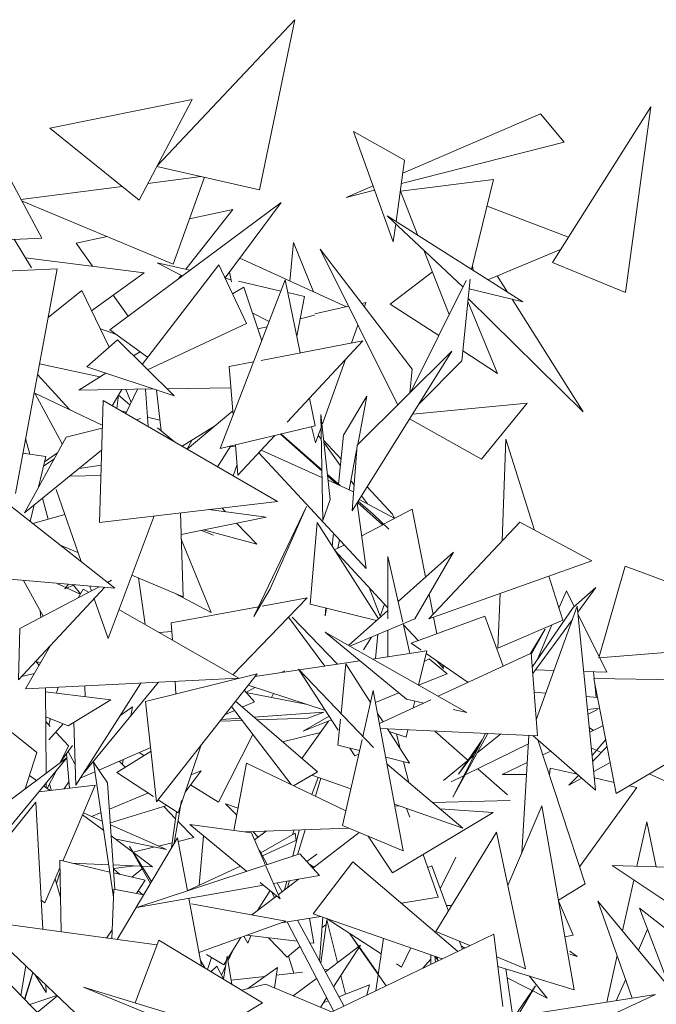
# Model space of a CAD drawing. Header units: metres. Extents: x -14.5 to 13.1, y -18.9 to 3.3.
# Tile 134 of 216: x 10.112 to 10.25, y 2.555 to 2.769. Entities that reach past the tile are written whole.
import ezdxf

# ---------------------------------------------------------------- set-up
doc = ezdxf.new("R2010")
doc.units = ezdxf.units.M
doc.layers.add('G-IMPT', color=7, linetype='Continuous', lineweight=5)
doc.layers.add('L-PLNT', color=7, linetype='Continuous', lineweight=5, true_color=0x005900)

# ---------------------------------------------------------------- blocks, each defined once
blk = doc.blocks.new('ÁRVORES ORNAMENTAIS - Pequeno e Médio Porte - Ipê-roxo-2940656-CORTE_CALÇADA')
at = {"layer": 'G-IMPT', "color": 253, "true_color": 0xaaaaaa}
for p, q in [((6.46139, 2.73698), (6.49124, 2.76869)), ((6.49124, 2.76869), (6.48357, 2.73177)), ((6.46895, 2.75134), (6.43809, 2.74516)), ((6.45746, 2.72953), (6.46895, 2.75134)), ((6.54714, 2.71601), (6.56849, 2.7498)), ((6.56849, 2.7498), (6.56297, 2.70952)), ((6.51469, 2.73541), (6.54458, 2.74825)), ((6.5497, 2.74211), (6.54458, 2.74825)), ((6.45746, 2.72953), (6.43809, 2.74516)), ((6.51261, 2.72051), (6.50397, 2.74443)), ((6.50397, 2.74443), (6.51508, 2.73824)), ((6.43635, 2.7213), (6.42577, 2.74089)), ((6.5497, 2.74211), (6.51437, 2.73316)), ((6.51322, 2.72491), (6.51508, 2.73824)), ((6.46132, 2.73687), (6.48357, 2.73177)), ((6.45938, 2.73318), (6.47092, 2.73467)), ((6.46486, 2.71566), (6.47168, 2.73449)), ((6.53437, 2.73399), (6.51418, 2.73151)), ((6.53437, 2.73399), (6.52962, 2.71451)), ((6.43184, 2.72965), (6.45381, 2.73247)), ((6.50238, 2.73012), (6.50823, 2.73264)), ((6.50857, 2.73169), (6.50238, 2.73012)), ((6.51798, 2.72189), (6.51418, 2.73151)), ((6.46486, 2.71566), (6.43197, 2.72941)), ((6.45112, 2.70141), (6.48831, 2.72906)), ((6.48831, 2.72906), (6.47611, 2.71267)), ((6.55063, 2.72154), (6.53296, 2.7282)), ((6.46759, 2.71454), (6.4778, 2.72752)), ((6.4778, 2.72752), (6.46843, 2.72551)), ((6.52774, 2.71072), (6.5113, 2.72612)), ((6.54076, 2.70745), (6.5113, 2.72612)), ((6.51261, 2.72051), (6.51315, 2.72439)), ((6.43635, 2.7213), (6.42175, 2.72065)), ((6.45052, 2.72166), (6.44378, 2.72021)), ((6.43035, 2.72104), (6.43413, 2.71487)), ((6.44736, 2.7152), (6.44378, 2.72021)), ((6.49099, 2.72035), (6.49018, 2.712)), ((6.49099, 2.72035), (6.49534, 2.70965)), ((6.43279, 2.71705), (6.4586, 2.71378)), ((6.4793, 2.71695), (6.50247, 2.70641)), ((6.51671, 2.6929), (6.49674, 2.7189)), ((6.49674, 2.7189), (6.51357, 2.68509)), ((6.52477, 2.70474), (6.51926, 2.71867)), ((6.5489, 2.7188), (6.53314, 2.71228)), ((6.47479, 2.71548), (6.45813, 2.69392)), ((6.46684, 2.7131), (6.46141, 2.71595)), ((6.46141, 2.71595), (6.4685, 2.71433)), ((6.47479, 2.71548), (6.48077, 2.70278)), ((6.52996, 2.7143), (6.52984, 2.7154)), ((6.54714, 2.71601), (6.56297, 2.70952)), ((6.43971, 2.71463), (6.40945, 2.71332)), ((6.43971, 2.71463), (6.43062, 2.66591)), ((6.4586, 2.71378), (6.44715, 2.70555)), ((6.46592, 2.71241), (6.46657, 2.71325)), ((6.47708, 2.71397), (6.47754, 2.71185)), ((6.51197, 2.707), (6.52111, 2.71399)), ((6.53518, 2.71313), (6.53743, 2.70956)), ((6.47508, 2.6757), (6.48916, 2.71223)), ((6.47615, 2.71259), (6.47744, 2.71229)), ((6.47775, 2.70919), (6.48016, 2.71069)), ((6.47906, 2.71193), (6.48824, 2.70983)), ((6.48408, 2.69905), (6.48016, 2.71069)), ((6.4924, 2.69642), (6.48916, 2.71223)), ((6.52843, 2.71212), (6.51646, 2.68795)), ((6.52932, 2.71237), (6.5275, 2.69468)), ((6.44502, 2.70991), (6.43775, 2.70411)), ((6.451, 2.69766), (6.44502, 2.70991)), ((6.45512, 2.70438), (6.45186, 2.70893)), ((6.48972, 2.70949), (6.49335, 2.70867)), ((6.4917, 2.70006), (6.49335, 2.70867)), ((6.52911, 2.7103), (6.54076, 2.70745)), ((6.4956, 2.70491), (6.50291, 2.70651)), ((6.50578, 2.70713), (6.50668, 2.70733)), ((6.50635, 2.70639), (6.50668, 2.70733)), ((6.51197, 2.707), (6.52252, 2.70018)), ((6.53522, 2.69197), (6.52882, 2.70753)), ((6.55379, 2.68361), (6.52889, 2.70819)), ((6.5384, 2.70803), (6.55379, 2.68361)), ((6.48569, 2.70322), (6.48203, 2.70513)), ((6.49555, 2.70458), (6.49242, 2.70382)), ((6.48077, 2.70278), (6.4593, 2.69276)), ((6.48525, 2.70209), (6.48322, 2.70159)), ((6.50353, 2.69856), (6.50493, 2.70245)), ((6.44906, 2.70164), (6.45238, 2.7005)), ((6.45112, 2.70141), (6.45931, 2.69545)), ((6.44613, 2.69339), (6.45276, 2.69921)), ((6.46506, 2.68708), (6.45276, 2.69921)), ((6.48394, 2.69478), (6.50602, 2.69904)), ((6.48963, 2.6814), (6.50602, 2.69904)), ((6.45626, 2.69575), (6.45768, 2.69664)), ((6.50367, 2.66211), (6.52535, 2.69675)), ((6.50476, 2.67637), (6.52535, 2.69675)), ((6.52772, 2.69682), (6.53522, 2.69197)), ((6.44894, 2.69118), (6.43587, 2.69405)), ((6.44613, 2.69339), (6.46506, 2.68708)), ((6.477, 2.69345), (6.48232, 2.69447)), ((6.477, 2.69345), (6.47786, 2.6829)), ((6.49724, 2.68104), (6.50225, 2.69498)), ((6.5275, 2.69468), (6.51812, 2.68519)), ((6.44237, 2.6841), (6.43543, 2.69169)), ((6.44438, 2.68832), (6.45027, 2.692)), ((6.51671, 2.6929), (6.51618, 2.68768)), ((6.4408, 2.67667), (6.43482, 2.68767)), ((6.43482, 2.68767), (6.44948, 2.68073)), ((6.46053, 2.68858), (6.44438, 2.68832)), ((6.45161, 2.68494), (6.4537, 2.68847)), ((6.45297, 2.68724), (6.45262, 2.68436)), ((6.45297, 2.68724), (6.45548, 2.68515)), ((6.45456, 2.68324), (6.4571, 2.68853)), ((6.45572, 2.68566), (6.45458, 2.68849)), ((6.45884, 2.68856), (6.45942, 2.68042)), ((6.46127, 2.68834), (6.46226, 2.67951)), ((6.47737, 2.68886), (6.46348, 2.68863)), ((6.5069, 2.687), (6.50183, 2.67855)), ((6.5069, 2.687), (6.5049, 2.67652)), ((6.44964, 2.68609), (6.44887, 2.65964)), ((6.44964, 2.68609), (6.48751, 2.66416)), ((6.49564, 2.68057), (6.49442, 2.68655)), ((6.54163, 2.68551), (6.51683, 2.68313)), ((6.53173, 2.67336), (6.54163, 2.68551)), ((6.45347, 2.68387), (6.45473, 2.68357)), ((6.47778, 2.68386), (6.46787, 2.67553)), ((6.49895, 2.66457), (6.4969, 2.68303)), ((6.49732, 2.66007), (6.4969, 2.68303)), ((6.45779, 2.68215), (6.45685, 2.68191)), ((6.45927, 2.68249), (6.462, 2.68184)), ((6.47508, 2.6757), (6.49564, 2.68057)), ((6.53173, 2.67336), (6.51617, 2.68208)), ((6.44947, 2.68009), (6.44162, 2.67815)), ((6.46146, 2.68017), (6.46513, 2.67712)), ((6.47383, 2.68054), (6.4668, 2.67615)), ((6.47891, 2.66986), (6.48694, 2.67851)), ((6.48815, 2.67879), (6.49712, 2.67082)), ((6.49712, 2.67107), (6.48824, 2.67882)), ((6.49491, 2.6804), (6.49576, 2.67693)), ((6.49576, 2.67693), (6.49695, 2.68025)), ((6.497, 2.67768), (6.49635, 2.67858)), ((6.50074, 2.66791), (6.50183, 2.67855)), ((6.44162, 2.67815), (6.43258, 2.6617)), ((6.43379, 2.67441), (6.43284, 2.6778)), ((6.46791, 2.67556), (6.46897, 2.67751)), ((6.47838, 2.67648), (6.47891, 2.66986)), ((6.49752, 2.67742), (6.5013, 2.67337)), ((6.50115, 2.67187), (6.49759, 2.67686)), ((6.50367, 2.66211), (6.50476, 2.67637)), ((6.53622, 2.65562), (6.53707, 2.67768)), ((6.53707, 2.67768), (6.54325, 2.65797)), ((6.43225, 2.67464), (6.43722, 2.67391)), ((6.44933, 2.67528), (6.43258, 2.6617)), ((6.43695, 2.67275), (6.43975, 2.67475)), ((6.47738, 2.67625), (6.47448, 2.6717)), ((6.47724, 2.67603), (6.4784, 2.6762)), ((6.50677, 2.64965), (6.48342, 2.67472)), ((6.48398, 2.67532), (6.49715, 2.66938)), ((6.50467, 2.67531), (6.50304, 2.66673)), ((6.43563, 2.66726), (6.43722, 2.67391)), ((6.43673, 2.67185), (6.43898, 2.67335)), ((6.44447, 2.67134), (6.44923, 2.67202)), ((6.4779, 2.66972), (6.47872, 2.67218)), ((6.50109, 2.66761), (6.49835, 2.67)), ((6.45221, 2.64537), (6.42279, 2.66852)), ((6.44244, 2.6697), (6.44917, 2.6698)), ((6.49838, 2.66971), (6.50039, 2.66793)), ((6.49848, 2.66878), (6.50399, 2.6663)), ((6.5041, 2.66774), (6.50341, 2.6687)), ((6.43944, 2.66675), (6.4449, 2.65112)), ((6.50693, 2.66733), (6.51245, 2.66141)), ((6.43776, 2.66031), (6.43648, 2.66486)), ((6.48751, 2.66416), (6.44887, 2.65964)), ((6.49895, 2.66457), (6.49732, 2.66007)), ((6.50677, 2.64965), (6.50475, 2.66384)), ((6.50484, 2.66398), (6.51031, 2.65912)), ((6.50822, 2.66139), (6.50498, 2.66421)), ((6.51297, 2.6605), (6.50523, 2.66461)), ((6.50702, 2.66366), (6.50575, 2.66543)), ((6.43386, 2.65981), (6.43472, 2.66343)), ((6.46705, 2.64348), (6.46643, 2.6617)), ((6.47262, 2.66242), (6.48505, 2.6608)), ((6.47625, 2.66195), (6.47548, 2.66275)), ((6.48237, 2.63924), (6.49382, 2.66305)), ((6.49382, 2.66305), (6.48588, 2.6452)), ((6.50822, 2.66139), (6.51162, 2.65816)), ((6.51675, 2.66247), (6.51051, 2.65922)), ((6.51288, 2.66046), (6.51245, 2.66141)), ((6.51675, 2.66247), (6.51963, 2.64782)), ((6.44134, 2.66132), (6.43442, 2.65937)), ((6.46072, 2.66103), (6.45074, 2.63442)), ((6.48505, 2.6608), (6.46659, 2.65698)), ((6.48302, 2.6549), (6.47863, 2.65947)), ((6.49609, 2.65964), (6.49458, 2.64193)), ((6.49609, 2.65964), (6.50939, 2.63871)), ((6.5203, 2.63868), (6.54005, 2.65969)), ((6.55569, 2.65127), (6.54005, 2.65969)), ((6.47361, 2.65683), (6.47104, 2.6579)), ((6.47146, 2.65799), (6.48302, 2.6549)), ((6.49937, 2.65448), (6.49966, 2.65729)), ((6.51046, 2.65919), (6.50576, 2.65674)), ((6.46663, 2.65598), (6.47309, 2.64012)), ((6.50097, 2.65588), (6.50062, 2.65407)), ((6.4442, 2.65312), (6.44023, 2.6548)), ((6.502, 2.65478), (6.49988, 2.65368)), ((6.51145, 2.64108), (6.49995, 2.65357)), ((6.51366, 2.64251), (6.5257, 2.65321)), ((6.51728, 2.63874), (6.5257, 2.65321)), ((6.51145, 2.63871), (6.51147, 2.65225)), ((6.51467, 2.63802), (6.51147, 2.65225)), ((6.55569, 2.65127), (6.5203, 2.63868)), ((6.41443, 2.64861), (6.45221, 2.64537)), ((6.56293, 2.65014), (6.55722, 2.63024)), ((6.56293, 2.65014), (6.59493, 2.63828)), ((6.43666, 2.6393), (6.43242, 2.64706)), ((6.45147, 2.64708), (6.45061, 2.64663)), ((6.46705, 2.64348), (6.45591, 2.64818)), ((6.45875, 2.63748), (6.45731, 2.64759)), ((6.54639, 2.64796), (6.54937, 2.63845)), ((6.45004, 2.64555), (6.43131, 2.62549)), ((6.44877, 2.64566), (6.43157, 2.63662)), ((6.43979, 2.64632), (6.44155, 2.6455)), ((6.44212, 2.64623), (6.44135, 2.64524)), ((6.44346, 2.64612), (6.44135, 2.64524)), ((6.44175, 2.64541), (6.44467, 2.64405)), ((6.44321, 2.64602), (6.44473, 2.64415)), ((6.44422, 2.64327), (6.44531, 2.64517)), ((6.44531, 2.64517), (6.44647, 2.64451)), ((6.44675, 2.64583), (6.44712, 2.64479)), ((6.47309, 2.64012), (6.46513, 2.64429)), ((6.48237, 2.63924), (6.48588, 2.6452)), ((6.5098, 2.6393), (6.5074, 2.64548)), ((6.54857, 2.64101), (6.55017, 2.64479)), ((6.55188, 2.64136), (6.55017, 2.64479)), ((6.55165, 2.64115), (6.55659, 2.6455)), ((6.55267, 2.64017), (6.55659, 2.6455)), ((6.44772, 2.64306), (6.45074, 2.63442)), ((6.47778, 2.62658), (6.49392, 2.64324)), ((6.48417, 2.64146), (6.49392, 2.64324)), ((6.52037, 2.64406), (6.52124, 2.63967)), ((6.53533, 2.63233), (6.53578, 2.64418)), ((6.43616, 2.63904), (6.43603, 2.64046)), ((6.4531, 2.64071), (6.4791, 2.62583)), ((6.46442, 2.63787), (6.48337, 2.64132)), ((6.49458, 2.64193), (6.50896, 2.63833)), ((6.49783, 2.63939), (6.498, 2.64107)), ((6.49814, 2.64104), (6.49783, 2.63939)), ((6.50291, 2.63295), (6.51145, 2.64055)), ((6.51073, 2.64187), (6.5098, 2.6393)), ((6.55165, 2.64115), (6.54277, 2.62826)), ((6.54365, 2.6168), (6.55254, 2.64146)), ((6.5565, 2.60154), (6.55254, 2.64146)), ((6.46442, 2.63787), (6.46468, 2.63408)), ((6.49775, 2.62845), (6.4899, 2.63908)), ((6.49068, 2.63905), (6.50053, 2.62886)), ((6.51728, 2.63874), (6.50319, 2.63279)), ((6.53248, 2.63931), (6.51652, 2.63344)), ((6.52136, 2.63905), (6.52206, 2.63548)), ((6.53248, 2.63931), (6.53648, 2.62848)), ((6.53533, 2.63233), (6.54937, 2.63845)), ((6.54288, 2.62688), (6.5515, 2.63859)), ((6.5573, 2.6305), (6.55271, 2.63969)), ((6.43157, 2.63662), (6.43131, 2.62549)), ((6.46455, 2.63594), (6.4618, 2.63573)), ((6.51545, 2.62129), (6.49784, 2.63583)), ((6.52858, 2.61838), (6.49784, 2.63583)), ((6.51144, 2.6305), (6.51145, 2.63628)), ((6.5162, 2.63122), (6.51475, 2.63767)), ((6.51799, 2.63398), (6.5148, 2.63745)), ((6.54558, 2.63646), (6.5424, 2.63123)), ((6.54558, 2.63646), (6.54256, 2.63096)), ((6.5438, 2.62975), (6.54705, 2.63744)), ((6.50613, 2.63199), (6.50789, 2.63477)), ((6.50879, 2.6301), (6.50928, 2.63536)), ((6.43284, 2.62351), (6.43827, 2.63295)), ((6.51991, 2.63177), (6.50811, 2.63)), ((6.51652, 2.63344), (6.51862, 2.63199)), ((6.51991, 2.63177), (6.51812, 2.62432)), ((6.59514, 2.63328), (6.55722, 2.63024)), ((6.43578, 2.62862), (6.43506, 2.6295)), ((6.43616, 2.62927), (6.43515, 2.62939)), ((6.50539, 2.62959), (6.48256, 2.62617)), ((6.52043, 2.63005), (6.51935, 2.62943)), ((6.51977, 2.6312), (6.52883, 2.62492)), ((6.52428, 2.62681), (6.52043, 2.63005)), ((6.52354, 2.62796), (6.52196, 2.62968)), ((6.54254, 2.6313), (6.52236, 2.62191)), ((6.54392, 2.61334), (6.54254, 2.6313)), ((6.55898, 2.62713), (6.55742, 2.63025)), ((6.43529, 2.60972), (6.4107, 2.62926)), ((6.48911, 2.62745), (6.48835, 2.62704)), ((6.49207, 2.62783), (6.5083, 2.61079)), ((6.49207, 2.62783), (6.50065, 2.6146)), ((6.50235, 2.62893), (6.50128, 2.61816)), ((6.50235, 2.62893), (6.50768, 2.62059)), ((6.5234, 2.62868), (6.52354, 2.62796)), ((6.54342, 2.62762), (6.54751, 2.62749)), ((6.55394, 2.62729), (6.55898, 2.62713)), ((6.55606, 2.62723), (6.55622, 2.62579)), ((6.43477, 2.62686), (6.43194, 2.62617)), ((6.43284, 2.62351), (6.4791, 2.62583)), ((6.45889, 2.62079), (6.48307, 2.62681)), ((6.46126, 2.59903), (6.48307, 2.62681)), ((6.46528, 2.62514), (6.46547, 2.62243)), ((6.52428, 2.62681), (6.51809, 2.62434)), ((6.55612, 2.6258), (6.59237, 2.62512)), ((6.55612, 2.6258), (6.56097, 2.60083)), ((6.43717, 2.62373), (6.43729, 2.60522)), ((6.43717, 2.6229), (6.45133, 2.62114)), ((6.43957, 2.6226), (6.43988, 2.62387)), ((6.45784, 2.62476), (6.44373, 2.60262)), ((6.44525, 2.605), (6.46169, 2.62496)), ((6.44572, 2.62416), (6.44579, 2.62183)), ((6.48248, 2.62069), (6.48024, 2.62321)), ((6.48255, 2.62383), (6.48063, 2.62277)), ((6.49792, 2.61881), (6.4811, 2.62431)), ((6.506, 2.6132), (6.50827, 2.62318)), ((6.51479, 2.58839), (6.50827, 2.62318)), ((6.55634, 2.62467), (6.55667, 2.62167)), ((6.44206, 2.6155), (6.45133, 2.62114)), ((6.46126, 2.59903), (6.45889, 2.62079)), ((6.49614, 2.60553), (6.47836, 2.62082)), ((6.48066, 2.62273), (6.49365, 2.6202)), ((6.48618, 2.62166), (6.48661, 2.62251)), ((6.51383, 2.62263), (6.50876, 2.6206)), ((6.5208, 2.62118), (6.50962, 2.61598)), ((6.51545, 2.62129), (6.51924, 2.62045)), ((6.5173, 2.62088), (6.51694, 2.61938)), ((6.54575, 2.62261), (6.54319, 2.62283)), ((6.55693, 2.62165), (6.55448, 2.62186)), ((6.45331, 2.61766), (6.45601, 2.61959)), ((6.45601, 2.61959), (6.45568, 2.61766)), ((6.47819, 2.61881), (6.47605, 2.61787)), ((6.49043, 2.60275), (6.4775, 2.61972)), ((6.48248, 2.62069), (6.47985, 2.61954)), ((6.52559, 2.61904), (6.52858, 2.61838)), ((6.55738, 2.61934), (6.55477, 2.61902)), ((6.55487, 2.618), (6.55696, 2.61903)), ((6.44206, 2.6155), (6.43721, 2.61747)), ((6.43788, 2.61571), (6.43821, 2.61707)), ((6.4798, 2.61669), (6.47499, 2.61652)), ((6.47529, 2.61691), (6.47942, 2.6172)), ((6.48233, 2.6174), (6.49758, 2.61848)), ((6.49409, 2.6172), (6.48303, 2.61681)), ((6.49857, 2.61653), (6.49276, 2.60844)), ((6.49872, 2.61758), (6.49305, 2.61432)), ((6.49923, 2.61679), (6.49305, 2.61432)), ((6.49409, 2.6172), (6.49758, 2.61848)), ((6.50116, 2.61695), (6.5006, 2.61132)), ((6.5092, 2.61821), (6.5104, 2.61634)), ((6.58993, 2.61795), (6.56097, 2.60083)), ((6.43818, 2.61538), (6.43721, 2.61641)), ((6.43787, 2.61246), (6.44101, 2.61593)), ((6.44373, 2.60262), (6.44333, 2.61628)), ((6.54392, 2.61334), (6.50982, 2.61491)), ((6.51136, 2.61484), (6.51614, 2.60737)), ((6.51581, 2.61464), (6.51543, 2.61308)), ((6.5216, 2.61437), (6.52887, 2.60801)), ((6.55516, 2.61507), (6.55602, 2.61453)), ((6.55811, 2.61554), (6.55525, 2.61415)), ((6.44215, 2.61115), (6.43937, 2.61412)), ((6.47471, 2.59894), (6.48213, 2.61364)), ((6.49682, 2.61408), (6.48856, 2.61205)), ((6.50158, 2.59385), (6.50584, 2.61251)), ((6.51543, 2.61308), (6.51171, 2.6143)), ((6.51328, 2.61379), (6.51411, 2.61055)), ((6.53261, 2.61386), (6.52556, 2.60001)), ((6.53316, 2.61384), (6.52556, 2.60001)), ((6.53189, 2.61245), (6.52676, 2.60499)), ((6.53588, 2.61371), (6.53084, 2.60962)), ((6.54204, 2.61343), (6.54048, 2.58787)), ((6.54293, 2.61339), (6.5565, 2.60154)), ((6.55427, 2.58121), (6.54396, 2.61249)), ((6.55575, 2.60908), (6.5587, 2.61253)), ((6.44215, 2.61115), (6.44032, 2.60747)), ((6.44045, 2.60773), (6.44304, 2.61123)), ((6.45998, 2.61083), (6.44874, 2.60591)), ((6.47094, 2.61136), (6.46649, 2.59832)), ((6.5006, 2.61132), (6.5053, 2.61013)), ((6.50321, 2.61066), (6.50428, 2.60901)), ((6.52676, 2.60499), (6.53109, 2.61087)), ((6.52824, 2.60488), (6.54193, 2.61162)), ((6.55648, 2.61028), (6.55559, 2.61068)), ((6.559, 2.611), (6.55588, 2.60785)), ((6.55773, 2.60973), (6.5567, 2.61019)), ((6.44186, 2.60861), (6.41074, 2.58546)), ((6.42148, 2.58403), (6.44186, 2.60861)), ((6.43529, 2.60972), (6.43275, 2.60184)), ((6.44172, 2.60945), (6.44237, 2.60195)), ((6.44207, 2.60991), (6.4436, 2.60709)), ((6.46006, 2.61004), (6.45265, 2.60536)), ((6.45403, 2.60822), (6.45385, 2.60717)), ((6.45853, 2.60907), (6.45747, 2.60973)), ((6.50513, 2.60938), (6.50428, 2.60901)), ((6.51099, 2.60868), (6.51614, 2.60737)), ((6.52879, 2.60795), (6.52354, 2.60368)), ((6.53017, 2.60907), (6.52915, 2.60824)), ((6.54677, 2.61003), (6.54504, 2.60919)), ((6.45063, 2.60311), (6.44759, 2.60761)), ((6.44759, 2.60761), (6.45194, 2.57831)), ((6.45448, 2.60652), (6.45318, 2.60785)), ((6.47804, 2.59282), (6.48075, 2.60737)), ((6.48075, 2.60737), (6.50232, 2.59709)), ((6.51127, 2.60719), (6.52774, 2.59329)), ((6.51483, 2.6077), (6.51597, 2.60322)), ((6.53093, 2.60621), (6.53741, 2.60055)), ((6.54168, 2.60756), (6.53625, 2.60492)), ((6.54649, 2.60482), (6.54664, 2.60635)), ((6.5525, 2.60503), (6.54664, 2.60635)), ((6.5561, 2.60559), (6.55967, 2.60755)), ((6.43369, 2.60474), (6.43518, 2.60364)), ((6.43944, 2.6057), (6.43755, 2.60189)), ((6.4479, 2.60554), (6.44469, 2.60413)), ((6.45265, 2.60536), (6.46057, 2.60014)), ((6.47092, 2.60577), (6.46744, 2.60111)), ((6.47092, 2.60577), (6.46871, 2.60485)), ((6.49614, 2.60553), (6.491, 2.60248)), ((6.49495, 2.60482), (6.50341, 2.60184)), ((6.49496, 2.6006), (6.49634, 2.60433)), ((6.49689, 2.60413), (6.49571, 2.60024)), ((6.5252, 2.60339), (6.52797, 2.60475)), ((6.54152, 2.60497), (6.53625, 2.60492)), ((6.55281, 2.60476), (6.55068, 2.60261)), ((6.55068, 2.60261), (6.5535, 2.60416)), ((6.56051, 2.60323), (6.55624, 2.60419)), ((6.57874, 2.60034), (6.56815, 2.60507)), ((6.43568, 2.60116), (6.44795, 2.60261)), ((6.43676, 2.60247), (6.43814, 2.60145)), ((6.4373, 2.60312), (6.43731, 2.60206)), ((6.43843, 2.60148), (6.43802, 2.60285)), ((6.44091, 2.58618), (6.44795, 2.60261)), ((6.44112, 2.6018), (6.44225, 2.60333)), ((6.45063, 2.60311), (6.45222, 2.58)), ((6.47471, 2.59894), (6.46865, 2.60273)), ((6.56547, 2.60212), (6.55304, 2.58495)), ((6.56547, 2.60212), (6.56379, 2.6025)), ((6.45938, 2.60093), (6.45102, 2.59743)), ((6.4616, 2.59947), (6.46591, 2.59663)), ((6.42959, 2.59205), (6.43506, 2.59896)), ((6.43506, 2.59896), (6.43657, 2.57137)), ((6.45123, 2.59448), (6.46352, 2.59821)), ((6.46539, 2.59533), (6.4628, 2.59799)), ((6.46666, 2.59932), (6.46505, 2.59002)), ((6.46636, 2.59793), (6.46591, 2.59663)), ((6.47622, 2.59861), (6.47894, 2.59766)), ((6.47622, 2.59861), (6.47865, 2.59612)), ((6.51289, 2.59851), (6.52774, 2.59329)), ((6.51296, 2.59817), (6.51408, 2.59809)), ((6.51619, 2.5957), (6.51552, 2.59758)), ((6.53797, 2.59928), (6.52117, 2.59884)), ((6.52274, 2.59751), (6.53427, 2.59674)), ((6.53749, 2.58084), (6.54487, 2.59817)), ((6.55185, 2.55824), (6.54487, 2.59817)), ((6.44521, 2.59621), (6.44979, 2.59282)), ((6.44538, 2.59661), (6.44949, 2.59479)), ((6.44922, 2.59667), (6.44717, 2.59581)), ((6.46561, 2.59683), (6.46452, 2.58912)), ((6.51247, 2.58361), (6.53427, 2.59674)), ((6.45143, 2.59393), (6.46339, 2.58865)), ((6.46936, 2.59126), (6.46588, 2.59483)), ((6.48184, 2.59231), (6.4685, 2.59409)), ((6.48082, 2.58392), (6.4685, 2.59409)), ((6.48049, 2.59249), (6.50297, 2.59327)), ((6.50158, 2.59385), (6.51479, 2.58839)), ((6.56546, 2.58503), (6.5676, 2.59468)), ((6.56968, 2.58492), (6.5676, 2.59468)), ((6.45142, 2.59161), (6.4604, 2.58495)), ((6.46339, 2.58865), (6.45224, 2.591)), ((6.45273, 2.56915), (6.46577, 2.59123)), ((6.46794, 2.57968), (6.46577, 2.59123)), ((6.46936, 2.59126), (6.46592, 2.59044)), ((6.47051, 2.58094), (6.47143, 2.59167)), ((6.48184, 2.59231), (6.48488, 2.58526)), ((6.48215, 2.59255), (6.4833, 2.59138)), ((6.48249, 2.59079), (6.48504, 2.59265)), ((6.48389, 2.58799), (6.49131, 2.59224)), ((6.49114, 2.59286), (6.49075, 2.59192)), ((6.49217, 2.5929), (6.4908, 2.58721)), ((6.49157, 2.59066), (6.49131, 2.59224)), ((6.49347, 2.59294), (6.49183, 2.58755)), ((6.50518, 2.59236), (6.49516, 2.58466)), ((6.50718, 2.59154), (6.51247, 2.58361)), ((6.52185, 2.57087), (6.53502, 2.59242)), ((6.54134, 2.56278), (6.53502, 2.59242)), ((6.45991, 2.5813), (6.45539, 2.58935)), ((6.46014, 2.5817), (6.45539, 2.58935)), ((6.46057, 2.58915), (6.45617, 2.58809)), ((6.46467, 2.59013), (6.46166, 2.58941)), ((6.48427, 2.58729), (6.49164, 2.59069)), ((6.49234, 2.58772), (6.45695, 2.57606)), ((6.48529, 2.5854), (6.48361, 2.58851)), ((6.49663, 2.58307), (6.49234, 2.58772)), ((6.49606, 2.58769), (6.49383, 2.5861)), ((6.52237, 2.57832), (6.51908, 2.58759)), ((6.5228, 2.58017), (6.52617, 2.58699)), ((6.43703, 2.57714), (6.44027, 2.5847)), ((6.45113, 2.58378), (6.44024, 2.58634)), ((6.44054, 2.57082), (6.44024, 2.58634)), ((6.45089, 2.58537), (6.44286, 2.58572)), ((6.45779, 2.58507), (6.45186, 2.58533)), ((6.45191, 2.58453), (6.45645, 2.58513)), ((6.45191, 2.58448), (6.45326, 2.58328)), ((6.45811, 2.58449), (6.4559, 2.58266)), ((6.4604, 2.58495), (6.45806, 2.58506)), ((6.46793, 2.57974), (6.47944, 2.58506)), ((6.48497, 2.58507), (6.48804, 2.57796)), ((6.49545, 2.58487), (6.49449, 2.58539)), ((6.49541, 2.58485), (6.49454, 2.58533)), ((6.50387, 2.58602), (6.49522, 2.57473)), ((6.50387, 2.58602), (6.5266, 2.56656)), ((6.52099, 2.58512), (6.52008, 2.58478)), ((6.52099, 2.58512), (6.52457, 2.57532)), ((6.57848, 2.57289), (6.56013, 2.58518)), ((6.56013, 2.58518), (6.5821, 2.58458)), ((6.44039, 2.57829), (6.43925, 2.58232)), ((6.44029, 2.58358), (6.43953, 2.58135)), ((6.45879, 2.58199), (6.45198, 2.58359)), ((6.49663, 2.58307), (6.4866, 2.5813)), ((6.45879, 2.58199), (6.45688, 2.57914)), ((6.48446, 2.58092), (6.45695, 2.57606)), ((6.48804, 2.57796), (6.48376, 2.58149)), ((6.48848, 2.57952), (6.48744, 2.58144)), ((6.49204, 2.58226), (6.48765, 2.57887)), ((6.48949, 2.58181), (6.48904, 2.57995)), ((6.4901, 2.58191), (6.48964, 2.58041)), ((6.55427, 2.58121), (6.54845, 2.57767)), ((6.56235, 2.571), (6.5648, 2.58205)), ((6.45202, 2.58004), (6.45152, 2.56932)), ((6.45202, 2.58004), (6.45846, 2.57885)), ((6.45727, 2.57972), (6.45819, 2.57889)), ((6.47099, 2.56341), (6.46824, 2.57805)), ((6.48728, 2.57859), (6.48194, 2.57448)), ((6.48587, 2.57975), (6.48318, 2.57544)), ((6.48684, 2.57825), (6.48621, 2.57947)), ((6.52237, 2.57832), (6.51439, 2.57702)), ((6.43703, 2.57714), (6.43623, 2.57766)), ((6.46881, 2.57692), (6.48933, 2.57311)), ((6.52532, 2.57654), (6.52414, 2.5765)), ((6.54848, 2.57751), (6.55162, 2.57011)), ((6.57266, 2.55854), (6.55701, 2.57747)), ((6.55701, 2.57747), (6.56442, 2.5564)), ((6.57207, 2.57128), (6.56607, 2.57597)), ((6.57712, 2.54674), (6.56607, 2.57597)), ((6.49689, 2.57415), (6.48832, 2.57275)), ((6.49522, 2.57473), (6.52325, 2.56496)), ((6.49664, 2.56446), (6.49731, 2.57401)), ((6.44719, 2.54984), (6.42253, 2.57329)), ((6.46135, 2.56797), (6.42253, 2.57329)), ((6.47044, 2.56635), (6.48933, 2.57311)), ((6.49964, 2.55365), (6.4896, 2.57296)), ((6.50191, 2.55474), (6.49184, 2.57332)), ((6.49535, 2.56835), (6.49444, 2.57375)), ((6.49688, 2.56403), (6.49822, 2.57343)), ((6.49789, 2.5723), (6.49714, 2.57168)), ((6.51, 2.56602), (6.49804, 2.57375)), ((6.50055, 2.56415), (6.49822, 2.57343)), ((6.45161, 2.57128), (6.4504, 2.56947)), ((6.47954, 2.56961), (6.47666, 2.56498)), ((6.48021, 2.56985), (6.48109, 2.56838)), ((6.49178, 2.56877), (6.48085, 2.57007)), ((6.48174, 2.56997), (6.48109, 2.56838)), ((6.48555, 2.56952), (6.4896, 2.56534)), ((6.53446, 2.57032), (6.4894, 2.54875)), ((6.50515, 2.56761), (6.50317, 2.5704)), ((6.50513, 2.56759), (6.50317, 2.5704)), ((6.52185, 2.57087), (6.52922, 2.56782)), ((6.53446, 2.57032), (6.53638, 2.55462)), ((6.54984, 2.56972), (6.55162, 2.57011)), ((6.56779, 2.57141), (6.5658, 2.56684)), ((6.46175, 2.56902), (6.45658, 2.55543)), ((6.46175, 2.56902), (6.48421, 2.55539)), ((6.49236, 2.56766), (6.4896, 2.56534)), ((6.49535, 2.56835), (6.49448, 2.56845)), ((6.50554, 2.56791), (6.4979, 2.56215)), ((6.50554, 2.56791), (6.49968, 2.55886)), ((6.51104, 2.55911), (6.50524, 2.56744)), ((6.50936, 2.56168), (6.50526, 2.56746)), ((6.50883, 2.55805), (6.5105, 2.56941)), ((6.52697, 2.56875), (6.5276, 2.56704)), ((6.52817, 2.56732), (6.52733, 2.56777)), ((6.52739, 2.56762), (6.52811, 2.56728)), ((6.47206, 2.56588), (6.47582, 2.56365)), ((6.47228, 2.56263), (6.47318, 2.56522)), ((6.47657, 2.56552), (6.47576, 2.56052)), ((6.47657, 2.56552), (6.47758, 2.55941)), ((6.47674, 2.56449), (6.47778, 2.56678)), ((6.48988, 2.56557), (6.49104, 2.56184)), ((6.5144, 2.56318), (6.51645, 2.56733)), ((6.52074, 2.56583), (6.52079, 2.56378)), ((6.52161, 2.56553), (6.52175, 2.56424)), ((6.52228, 2.56468), (6.52162, 2.56553)), ((6.52233, 2.56452), (6.52207, 2.56537)), ((6.53506, 2.56539), (6.54134, 2.56278)), ((6.55091, 2.5666), (6.55248, 2.56549)), ((6.55091, 2.56594), (6.55248, 2.56549)), ((6.55893, 2.55555), (6.56117, 2.56565)), ((6.43183, 2.55701), (6.43292, 2.56341)), ((6.47182, 2.56291), (6.47077, 2.5646)), ((6.47304, 2.56217), (6.47432, 2.56336)), ((6.47578, 2.56064), (6.47432, 2.56336)), ((6.47535, 2.56144), (6.47622, 2.56336)), ((6.47642, 2.5646), (6.47582, 2.56365)), ((6.48097, 2.55845), (6.48747, 2.56309)), ((6.48747, 2.56309), (6.48683, 2.55864)), ((6.5144, 2.56318), (6.5133, 2.56389)), ((6.52077, 2.5649), (6.51905, 2.56295)), ((6.55185, 2.55824), (6.53531, 2.56332)), ((6.43263, 2.55618), (6.43438, 2.56202)), ((6.43442, 2.56198), (6.43396, 2.56043)), ((6.43493, 2.56149), (6.43732, 2.55764)), ((6.47743, 2.56036), (6.48476, 2.56116)), ((6.48723, 2.56143), (6.49291, 2.56205)), ((6.49767, 2.56257), (6.49858, 2.56267)), ((6.50228, 2.55728), (6.50127, 2.56132)), ((6.53702, 2.5628), (6.53857, 2.55239)), ((6.54599, 2.55644), (6.54208, 2.56124)), ((6.43899, 2.54959), (6.42839, 2.56058)), ((6.43265, 2.55616), (6.43396, 2.56043)), ((6.43723, 2.55931), (6.43732, 2.55764)), ((6.45893, 2.55326), (6.44544, 2.55881)), ((6.48198, 2.5477), (6.44544, 2.55881)), ((6.4797, 2.55813), (6.48491, 2.55945)), ((6.48491, 2.55945), (6.49918, 2.55343)), ((6.49597, 2.56071), (6.49093, 2.55691)), ((6.50084, 2.55672), (6.50749, 2.5593)), ((6.50689, 2.55712), (6.50749, 2.5593)), ((6.54599, 2.55644), (6.53731, 2.56087)), ((6.53891, 2.55244), (6.54344, 2.55913)), ((6.53954, 2.55254), (6.54344, 2.55913)), ((6.563, 2.56044), (6.56101, 2.55587)), ((6.43373, 2.55503), (6.43964, 2.55702)), ((6.43973, 2.55693), (6.43536, 2.55335)), ((6.5219, 2.5498), (6.56948, 2.55719)), ((6.55586, 2.55085), (6.56948, 2.55719)), ((6.48421, 2.55539), (6.47494, 2.54984)), ((6.49816, 2.55651), (6.49681, 2.55443)), ((6.49744, 2.55541), (6.49851, 2.55582))]:
    blk.add_line(p, q, dxfattribs=at)

msp = doc.modelspace()

# ---------------------------------------------------------------- block references
at = {"layer": 'L-PLNT', "color": 253, "true_color": 0xaaaaaa}
msp.add_blockref('ÁRVORES ORNAMENTAIS - Pequeno e Médio Porte - Ipê-roxo-2940656-CORTE_CALÇADA', (3.68079, 0), dxfattribs=at)

doc.saveas('drawing.dxf')
